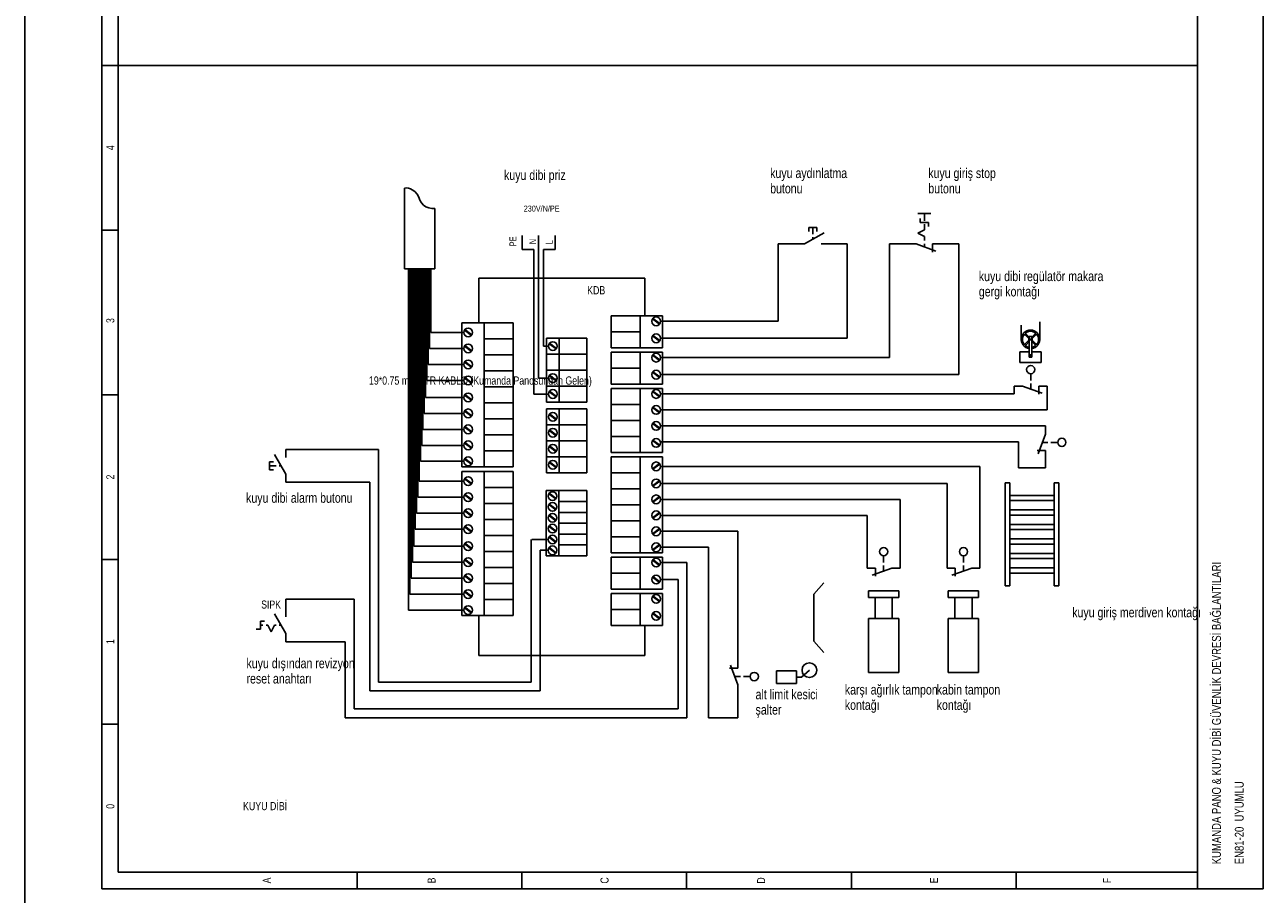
# Model space of a CAD drawing. Header units: centimetres. Extents: x 0 to 12309, y -30 to 2970.
# Tile 24 of 28: x 10194 to 10905, y 1971 to 2471. Entities that reach past the tile are written whole.
import ezdxf
from ezdxf.enums import TextEntityAlignment as Align

# ---------------------------------------------------------------- set-up
doc = ezdxf.new("R2010")
doc.units = ezdxf.units.CM
for name, color, linetype in [('ASN-CERCEVE', 7, 'Continuous'), ('ASN-ELEKTRIK', 3, 'Continuous'), ('ASN-ELEKTRIK-YAZI', 4, 'Continuous')]:
    doc.layers.add(name, color=color, linetype=linetype)

msp = doc.modelspace()

# ---------------------------------------------------------------- linework, layer by layer
at = {"layer": 'ASN-CERCEVE'}
msp.add_line((10193.9, 0), (10193.9, 2970), dxfattribs=at)
at = {"layer": 'ASN-ELEKTRIK'}
for p, q in [((10238.13, 1974.44), (10238.13, 2920.2)), ((10247.59, 1983.9), (10247.59, 2920.2)), ((10867.06, 1974.44), (10867.06, 2920.2)), ((10904.89, 2920.2), (10904.89, 1974.44)), ((10247.59, 2447.32), (10238.13, 2447.32)), ((10867.06, 2447.32), (10247.59, 2447.32)), ((10411.98, 2330.37), (10411.98, 2376.8)), ((10429.27, 2330.37), (10429.27, 2365.14)), ((10706.52, 2362.18), (10714.08, 2362.18)), ((10710.38, 2362.16), (10710.38, 2358)), ((10643.96, 2354.22), (10643.96, 2351.86)), ((10648.69, 2354.22), (10643.96, 2354.22)), ((10646.33, 2354.22), (10646.33, 2350.44)), ((10648.69, 2354.22), (10648.69, 2351.86)), ((10708.02, 2359.42), (10708.02, 2357.06)), ((10712.75, 2357.06), (10708.02, 2357.06)), ((10710.38, 2356.11), (10710.38, 2352.8)), ((10712.75, 2357.06), (10712.75, 2354.69)), ((10247.59, 2352.75), (10238.13, 2352.75)), ((10479.41, 2349.68), (10479.41, 2341.64)), ((10488.86, 2349.68), (10488.86, 2341.64)), ((10498.32, 2349.68), (10498.32, 2341.64)), ((10641.6, 2344.76), (10652.79, 2351.22)), ((10646.33, 2348.55), (10646.33, 2347.49)), ((10706.6, 2350.91), (10710.38, 2352.8)), ((10710.38, 2349.02), (10706.6, 2350.91)), ((10710.38, 2349.02), (10710.38, 2346.65)), ((10486.11, 2341.64), (10479.41, 2341.64)), ((10486.11, 2258.55), (10486.11, 2341.64)), ((10488.86, 2267.73), (10488.86, 2341.64)), ((10491.62, 2286.1), (10491.62, 2341.64)), ((10491.62, 2341.64), (10498.32, 2341.64)), ((10626.37, 2300.31), (10626.37, 2344.76)), ((10636.87, 2344.76), (10626.37, 2344.76)), ((10641.6, 2344.76), (10636.87, 2344.76)), ((10651.06, 2344.76), (10655.78, 2344.76)), ((10666.05, 2344.76), (10655.55, 2344.76)), ((10666.05, 2344.76), (10666.05, 2290.54)), ((10690.42, 2279.45), (10690.42, 2344.76)), ((10700.92, 2344.76), (10690.42, 2344.76)), ((10705.65, 2344.76), (10700.92, 2344.76)), ((10705.65, 2344.76), (10717, 2340.63)), ((10710.38, 2344.76), (10710.38, 2343.06)), ((10715.11, 2344.76), (10719.84, 2344.76)), ((10715.11, 2344.76), (10715.11, 2340.03)), ((10730.1, 2344.76), (10719.6, 2344.76)), ((10730.1, 2344.76), (10730.1, 2269.68)), ((10411.98, 2330.37), (10429.27, 2330.37)), ((10414.19, 2134.47), (10414.19, 2330.37)), ((10414.95, 2143.65), (10414.95, 2330.37)), ((10415.71, 2152.83), (10415.71, 2330.37)), ((10416.46, 2162.01), (10416.46, 2330.37)), ((10417.22, 2171.19), (10417.22, 2330.37)), ((10417.98, 2180.96), (10417.98, 2330.37)), ((10418.73, 2190.14), (10418.73, 2330.37)), ((10419.49, 2199.32), (10419.49, 2330.37)), ((10420.25, 2208.5), (10420.25, 2330.37)), ((10421, 2219.9), (10421, 2330.37)), ((10421.76, 2229.08), (10421.76, 2330.37)), ((10422.52, 2238.26), (10422.52, 2330.37)), ((10423.27, 2247.44), (10423.27, 2330.37)), ((10424.03, 2256.62), (10424.03, 2330.37)), ((10424.79, 2266.39), (10424.79, 2330.37)), ((10425.54, 2275.57), (10425.54, 2330.37)), ((10426.3, 2284.75), (10426.3, 2330.37)), ((10427.06, 2293.93), (10427.06, 2330.37)), ((10549.91, 2325.07), (10454.59, 2325.07)), ((10454.59, 2325.07), (10454.59, 2299.41)), ((10549.91, 2303.43), (10549.91, 2325.07)), ((10444.84, 2299.41), (10444.84, 2216.78)), ((10444.84, 2299.41), (10474.37, 2299.41)), ((10457.64, 2216.78), (10457.64, 2299.41)), ((10474.37, 2299.41), (10474.37, 2216.78)), ((10560.01, 2303.43), (10530.48, 2303.43)), ((10560.01, 2303.43), (10530.48, 2303.43)), ((10530.48, 2303.43), (10530.48, 2285.07)), ((10547.21, 2303.43), (10547.21, 2285.07)), ((10554.29, 2301.69), (10558.32, 2298.7)), ((10554.29, 2301.69), (10558.32, 2298.7)), ((10554.53, 2302), (10558.55, 2299.03)), ((10554.53, 2302), (10558.55, 2299.03)), ((10558.9, 2300.31), (10626.37, 2300.31)), ((10560.01, 2285.07), (10560.01, 2303.43)), ((10766, 2289.93), (10766, 2298.09)), ((10776.59, 2289.93), (10776.59, 2300.08)), ((10445.94, 2293.93), (10427.06, 2293.93)), ((10450.32, 2292.24), (10446.3, 2295.22)), ((10450.32, 2292.24), (10446.3, 2295.22)), ((10450.56, 2292.56), (10446.53, 2295.54)), ((10450.56, 2292.56), (10446.53, 2295.54)), ((10457.64, 2290.23), (10474.37, 2290.23)), ((10457.64, 2290.23), (10474.37, 2290.23)), ((10493.42, 2290.69), (10493.42, 2281.5)), ((10493.42, 2290.69), (10516.51, 2290.69)), ((10500.65, 2290.69), (10500.65, 2281.5)), ((10516.51, 2290.69), (10516.51, 2281.5)), ((10547.21, 2294.25), (10530.48, 2294.25)), ((10554.29, 2291.92), (10558.32, 2288.93)), ((10554.29, 2291.92), (10558.32, 2288.93)), ((10554.53, 2292.23), (10558.55, 2289.26)), ((10554.53, 2292.23), (10558.55, 2289.26)), ((10558.9, 2290.54), (10666.05, 2290.54)), ((10770.3, 2290.41), (10768.2, 2292.47)), ((10770.31, 2289.43), (10768.24, 2287.33)), ((10770.6, 2291.11), (10768.7, 2292.98)), ((10770.6, 2291.64), (10770.6, 2279.71)), ((10770.6, 2291.64), (10771.99, 2291.64)), ((10771.99, 2291.14), (10773.84, 2293.02)), ((10771.99, 2291.64), (10771.99, 2279.71)), ((10772.28, 2290.42), (10774.34, 2292.52)), ((10772.28, 2289.45), (10774.38, 2287.38)), ((10445.94, 2284.75), (10426.3, 2284.75)), ((10450.32, 2283.06), (10446.3, 2286.04)), ((10450.32, 2283.06), (10446.3, 2286.04)), ((10450.56, 2283.38), (10446.53, 2286.36)), ((10450.56, 2283.38), (10446.53, 2286.36)), ((10494.52, 2286.1), (10491.62, 2286.1)), ((10498.9, 2284.41), (10494.88, 2287.38)), ((10498.9, 2284.41), (10494.88, 2287.38)), ((10499.14, 2284.72), (10495.11, 2287.71)), ((10499.14, 2284.72), (10495.11, 2287.71)), ((10560.01, 2285.07), (10530.48, 2285.07)), ((10560.01, 2282.57), (10530.48, 2282.57)), ((10560.01, 2282.57), (10530.48, 2282.57)), ((10530.48, 2282.57), (10530.48, 2264.21)), ((10547.21, 2282.57), (10547.21, 2264.21)), ((10560.01, 2264.21), (10560.01, 2282.57)), ((10765.19, 2282.81), (10770.6, 2282.81)), ((10765.19, 2276.69), (10765.19, 2282.81)), ((10770.6, 2288.72), (10768.75, 2286.84)), ((10771.99, 2288.75), (10773.88, 2286.88)), ((10771.99, 2282.81), (10777.39, 2282.81)), ((10777.39, 2282.81), (10777.39, 2276.69)), ((10445.94, 2275.57), (10425.54, 2275.57)), ((10450.32, 2273.88), (10446.3, 2276.86)), ((10450.32, 2273.88), (10446.3, 2276.86)), ((10450.56, 2274.2), (10446.53, 2277.18)), ((10450.56, 2274.2), (10446.53, 2277.18)), ((10457.64, 2281.05), (10474.37, 2281.05)), ((10457.64, 2281.05), (10474.37, 2281.05)), ((10493.42, 2281.5), (10493.42, 2272.32)), ((10493.42, 2281.5), (10516.51, 2281.5)), ((10493.42, 2281.5), (10516.51, 2281.5)), ((10493.42, 2281.5), (10516.51, 2281.5)), ((10500.65, 2281.5), (10500.65, 2272.32)), ((10516.51, 2281.5), (10516.51, 2272.32)), ((10554.29, 2280.83), (10558.32, 2277.84)), ((10554.29, 2280.83), (10558.32, 2277.84)), ((10554.53, 2281.14), (10558.55, 2278.16)), ((10554.53, 2281.14), (10558.55, 2278.16)), ((10558.9, 2279.45), (10690.42, 2279.45)), ((10777.39, 2276.69), (10765.19, 2276.69)), ((10770.6, 2279.71), (10771.99, 2279.71)), ((10457.64, 2271.86), (10474.37, 2271.86)), ((10457.64, 2271.86), (10474.37, 2271.86)), ((10493.42, 2272.32), (10493.42, 2263.14)), ((10493.42, 2272.32), (10516.51, 2272.32)), ((10493.42, 2272.32), (10516.51, 2272.32)), ((10493.42, 2272.32), (10516.51, 2272.32)), ((10498.9, 2266.05), (10494.88, 2269.02)), ((10498.9, 2266.05), (10494.88, 2269.02)), ((10499.14, 2266.36), (10495.11, 2269.34)), ((10499.14, 2266.36), (10495.11, 2269.34)), ((10500.65, 2272.32), (10500.65, 2263.14)), ((10516.51, 2272.32), (10516.51, 2263.14)), ((10547.21, 2273.39), (10530.48, 2273.39)), ((10554.29, 2271.06), (10558.32, 2268.07)), ((10554.29, 2271.06), (10558.32, 2268.07)), ((10554.53, 2271.37), (10558.55, 2268.39)), ((10554.53, 2271.37), (10558.55, 2268.39)), ((10558.9, 2269.68), (10730.1, 2269.68)), ((10771.42, 2270.23), (10771.42, 2266.34)), ((10445.94, 2266.39), (10424.79, 2266.39)), ((10450.32, 2264.7), (10446.3, 2267.68)), ((10450.32, 2264.7), (10446.3, 2267.68)), ((10450.56, 2265.01), (10446.53, 2268)), ((10450.56, 2265.01), (10446.53, 2268)), ((10457.64, 2262.68), (10474.37, 2262.68)), ((10494.52, 2267.73), (10488.86, 2267.73)), ((10493.42, 2263.14), (10493.42, 2253.96)), ((10493.42, 2263.14), (10516.51, 2263.14)), ((10493.42, 2263.14), (10516.51, 2263.14)), ((10493.42, 2263.14), (10516.51, 2263.14)), ((10500.65, 2263.14), (10500.65, 2253.96)), ((10516.51, 2263.14), (10516.51, 2253.96)), ((10560.01, 2264.21), (10530.48, 2264.21)), ((10547.21, 2261.7), (10530.48, 2261.7)), ((10560.01, 2261.7), (10530.48, 2261.7)), ((10530.48, 2261.7), (10530.48, 2224.98)), ((10547.21, 2261.7), (10547.21, 2224.98)), ((10560.01, 2224.98), (10560.01, 2261.7)), ((10766.69, 2263.14), (10761.96, 2263.14)), ((10761.96, 2263.14), (10761.96, 2258.58)), ((10766.69, 2263.14), (10778.04, 2259.01)), ((10771.42, 2264.65), (10771.42, 2261.41)), ((10776.15, 2263.14), (10780.88, 2263.14)), ((10776.15, 2263.14), (10776.15, 2258.41)), ((10780.88, 2263.14), (10780.88, 2249.4)), ((10247.59, 2258.17), (10238.13, 2258.17)), ((10445.94, 2256.62), (10424.03, 2256.62)), ((10450.32, 2254.93), (10446.3, 2257.91)), ((10450.32, 2254.93), (10446.3, 2257.91)), ((10450.56, 2255.24), (10446.53, 2258.23)), ((10450.56, 2255.24), (10446.53, 2258.23)), ((10490.57, 2258.55), (10486.11, 2258.55)), ((10494.52, 2258.55), (10490.57, 2258.55)), ((10493.42, 2253.96), (10516.51, 2253.96)), ((10493.42, 2253.96), (10516.51, 2253.96)), ((10498.9, 2256.86), (10494.88, 2259.84)), ((10498.9, 2256.86), (10494.88, 2259.84)), ((10499.14, 2257.18), (10495.11, 2260.16)), ((10499.14, 2257.18), (10495.11, 2260.16)), ((10554.29, 2259.96), (10558.32, 2256.97)), ((10554.29, 2259.96), (10558.32, 2256.97)), ((10554.53, 2260.27), (10558.55, 2257.3)), ((10554.53, 2260.27), (10558.55, 2257.3)), ((10558.9, 2258.58), (10761.96, 2258.58)), ((10445.94, 2247.44), (10423.27, 2247.44)), ((10450.32, 2245.75), (10446.3, 2248.73)), ((10450.32, 2245.75), (10446.3, 2248.73)), ((10450.56, 2246.06), (10446.53, 2249.05)), ((10450.56, 2246.06), (10446.53, 2249.05)), ((10457.64, 2253.5), (10474.37, 2253.5)), ((10457.64, 2253.5), (10474.37, 2253.5)), ((10493.42, 2250.08), (10493.42, 2240.9)), ((10493.42, 2250.08), (10516.51, 2250.08)), ((10498.9, 2243.8), (10494.88, 2246.78)), ((10498.9, 2243.8), (10494.88, 2246.78)), ((10499.14, 2244.12), (10495.11, 2247.1)), ((10499.14, 2244.12), (10495.11, 2247.1)), ((10500.65, 2250.08), (10500.65, 2240.9)), ((10516.51, 2250.08), (10516.51, 2240.9)), ((10547.21, 2252.52), (10530.48, 2252.52)), ((10547.21, 2252.52), (10530.48, 2252.52)), ((10554.29, 2250.78), (10558.32, 2247.79)), ((10554.29, 2250.78), (10558.32, 2247.79)), ((10554.53, 2251.09), (10558.55, 2248.12)), ((10554.53, 2251.09), (10558.55, 2248.12)), ((10558.9, 2249.4), (10780.88, 2249.4)), ((10450.56, 2236.88), (10446.53, 2239.87)), ((10450.56, 2236.88), (10446.53, 2239.87)), ((10457.64, 2244.32), (10474.37, 2244.32)), ((10457.64, 2244.32), (10474.37, 2244.32)), ((10493.42, 2240.9), (10493.42, 2231.72)), ((10493.42, 2240.9), (10516.51, 2240.9)), ((10493.42, 2240.9), (10516.51, 2240.9)), ((10493.42, 2240.9), (10516.51, 2240.9)), ((10500.65, 2240.9), (10500.65, 2231.72)), ((10516.51, 2240.9), (10516.51, 2231.72)), ((10547.21, 2243.34), (10530.48, 2243.34)), ((10547.21, 2243.34), (10530.48, 2243.34)), ((10554.29, 2241.6), (10558.32, 2238.61)), ((10554.29, 2241.6), (10558.32, 2238.61)), ((10554.53, 2241.91), (10558.55, 2238.94)), ((10554.53, 2241.91), (10558.55, 2238.94)), ((10558.9, 2240.22), (10779.81, 2240.22)), ((10779.81, 2235.49), (10779.81, 2240.22)), ((10445.94, 2238.26), (10422.52, 2238.26)), ((10450.32, 2236.57), (10446.3, 2239.55)), ((10450.32, 2236.57), (10446.3, 2239.55)), ((10457.64, 2235.14), (10474.37, 2235.14)), ((10457.64, 2235.14), (10474.37, 2235.14)), ((10498.9, 2234.62), (10494.88, 2237.6)), ((10498.9, 2234.62), (10494.88, 2237.6)), ((10499.14, 2234.94), (10495.11, 2237.92)), ((10499.14, 2234.94), (10495.11, 2237.92)), ((10547.21, 2234.16), (10530.48, 2234.16)), ((10779.81, 2235.49), (10775.68, 2224.15)), ((10343.81, 2226.78), (10397.03, 2226.78)), ((10343.81, 2222.06), (10343.81, 2226.78)), ((10397.03, 2093.12), (10397.03, 2226.78)), ((10445.94, 2229.08), (10421.76, 2229.08)), ((10450.32, 2227.39), (10446.3, 2230.37)), ((10450.32, 2227.39), (10446.3, 2230.37)), ((10450.56, 2227.7), (10446.53, 2230.69)), ((10450.56, 2227.7), (10446.53, 2230.69)), ((10457.64, 2225.96), (10474.37, 2225.96)), ((10457.64, 2225.96), (10474.37, 2225.96)), ((10493.42, 2231.72), (10493.42, 2222.54)), ((10493.42, 2231.72), (10516.51, 2231.72)), ((10493.42, 2231.72), (10516.51, 2231.72)), ((10493.42, 2231.72), (10516.51, 2231.72)), ((10498.9, 2225.44), (10494.88, 2228.42)), ((10498.9, 2225.44), (10494.88, 2228.42)), ((10499.14, 2225.76), (10495.11, 2228.74)), ((10499.14, 2225.76), (10495.11, 2228.74)), ((10500.65, 2231.72), (10500.65, 2222.54)), ((10516.51, 2231.72), (10516.51, 2222.54)), ((10554.29, 2231.83), (10558.32, 2228.84)), ((10554.29, 2231.83), (10558.32, 2228.84)), ((10554.53, 2232.14), (10558.55, 2229.17)), ((10554.53, 2232.14), (10558.55, 2229.17)), ((10558.9, 2231.04), (10764.42, 2231.04)), ((10764.42, 2216.23), (10764.42, 2231.04)), ((10779.81, 2226.04), (10775.08, 2226.04)), ((10781.32, 2230.77), (10778.09, 2230.77)), ((10779.81, 2226.04), (10779.81, 2221.31)), ((10786.9, 2230.77), (10783.01, 2230.77)), ((10334.35, 2219.69), (10336.72, 2219.69)), ((10334.35, 2219.69), (10334.35, 2214.96)), ((10343.81, 2212.6), (10337.35, 2223.79)), ((10445.94, 2219.9), (10421, 2219.9)), ((10450.32, 2218.21), (10446.3, 2221.19)), ((10450.32, 2218.21), (10446.3, 2221.19)), ((10450.56, 2218.52), (10446.53, 2221.51)), ((10450.56, 2218.52), (10446.53, 2221.51)), ((10493.42, 2222.54), (10493.42, 2213.36)), ((10493.42, 2222.54), (10516.51, 2222.54)), ((10493.42, 2222.54), (10516.51, 2222.54)), ((10493.42, 2222.54), (10516.51, 2222.54)), ((10498.9, 2216.26), (10494.88, 2219.24)), ((10498.9, 2216.26), (10494.88, 2219.24)), ((10499.14, 2216.57), (10495.11, 2219.56)), ((10499.14, 2216.57), (10495.11, 2219.56)), ((10500.65, 2222.54), (10500.65, 2213.36)), ((10516.51, 2222.54), (10516.51, 2213.36)), ((10560.01, 2224.98), (10530.48, 2224.98)), ((10560.01, 2222.48), (10530.48, 2222.48)), ((10530.48, 2222.48), (10530.48, 2167.39)), ((10547.21, 2167.39), (10547.21, 2222.48)), ((10554.29, 2215.63), (10558.32, 2218.61)), ((10554.29, 2215.63), (10558.32, 2218.61)), ((10554.53, 2215.31), (10558.55, 2218.29)), ((10554.53, 2215.31), (10558.55, 2218.29)), ((10560.01, 2222.48), (10560.01, 2167.39)), ((10779.81, 2221.31), (10779.81, 2216.23)), ((10334.35, 2217.33), (10338.14, 2217.33)), ((10334.35, 2214.96), (10336.72, 2214.96)), ((10340.03, 2217.33), (10341.08, 2217.33)), ((10343.81, 2212.6), (10343.81, 2207.87)), ((10444.84, 2216.78), (10474.37, 2216.78)), ((10444.84, 2216.78), (10474.37, 2216.78)), ((10444.84, 2213.98), (10444.84, 2131.35)), ((10444.84, 2213.98), (10474.37, 2213.98)), ((10457.64, 2131.35), (10457.64, 2213.98)), ((10474.37, 2213.98), (10474.37, 2131.35)), ((10493.42, 2213.36), (10516.51, 2213.36)), ((10493.42, 2213.36), (10516.51, 2213.36)), ((10547.21, 2213.29), (10530.48, 2213.29)), ((10558.9, 2217), (10742.26, 2217)), ((10742.26, 2158.59), (10742.26, 2217)), ((10779.81, 2216.23), (10764.42, 2216.23)), ((10391.93, 2207.87), (10343.81, 2207.87)), ((10391.93, 2088.02), (10391.93, 2207.87)), ((10445.94, 2208.5), (10420.25, 2208.5)), ((10450.32, 2206.82), (10446.3, 2209.79)), ((10450.32, 2206.82), (10446.3, 2209.79)), ((10450.56, 2207.13), (10446.53, 2210.11)), ((10450.56, 2207.13), (10446.53, 2210.11)), ((10457.64, 2204.8), (10474.37, 2204.8)), ((10457.64, 2204.8), (10474.37, 2204.8)), ((10547.21, 2204.11), (10530.48, 2204.11)), ((10547.21, 2204.11), (10530.48, 2204.11)), ((10554.29, 2205.86), (10558.32, 2208.84)), ((10554.29, 2205.86), (10558.32, 2208.84)), ((10554.53, 2205.54), (10558.55, 2208.52)), ((10554.53, 2205.54), (10558.55, 2208.52)), ((10558.9, 2207.23), (10723.35, 2207.23)), ((10723.35, 2158.59), (10723.35, 2207.23)), ((10756.76, 2148.42), (10756.76, 2207.61)), ((10759.33, 2207.61), (10756.76, 2207.61)), ((10759.33, 2148.42), (10759.33, 2207.61)), ((10784.9, 2148.42), (10784.9, 2207.61)), ((10787.47, 2207.61), (10784.9, 2207.61)), ((10787.47, 2148.42), (10787.47, 2207.61)), ((10445.94, 2199.32), (10419.49, 2199.32)), ((10450.32, 2197.63), (10446.3, 2200.61)), ((10450.32, 2197.63), (10446.3, 2200.61)), ((10450.56, 2197.95), (10446.53, 2200.93)), ((10450.56, 2197.95), (10446.53, 2200.93)), ((10493.27, 2203.07), (10516.51, 2203.07)), ((10493.27, 2196.84), (10493.27, 2203.07)), ((10498.74, 2198.26), (10494.72, 2201.24)), ((10498.74, 2198.26), (10494.72, 2201.24)), ((10498.98, 2198.58), (10494.95, 2201.56)), ((10498.98, 2198.58), (10494.95, 2201.56)), ((10500.5, 2196.84), (10500.5, 2203.07)), ((10516.51, 2203.07), (10516.51, 2196.84)), ((10554.29, 2196.67), (10558.32, 2199.66)), ((10554.29, 2196.67), (10558.32, 2199.66)), ((10554.53, 2196.36), (10558.55, 2199.34)), ((10554.53, 2196.36), (10558.55, 2199.34)), ((10558.9, 2198.05), (10696.43, 2198.05)), ((10696.43, 2158.59), (10696.43, 2198.05)), ((10759.33, 2200.35), (10784.9, 2200.35)), ((10759.33, 2200.35), (10759.33, 2197.34)), ((10784.9, 2197.34), (10759.33, 2197.34)), ((10784.9, 2200.35), (10784.9, 2197.34)), ((10445.94, 2190.14), (10418.73, 2190.14)), ((10450.32, 2188.45), (10446.3, 2191.43)), ((10450.32, 2188.45), (10446.3, 2191.43)), ((10450.56, 2188.77), (10446.53, 2191.75)), ((10450.56, 2188.77), (10446.53, 2191.75)), ((10457.64, 2195.62), (10474.37, 2195.62)), ((10457.64, 2195.62), (10474.37, 2195.62)), ((10493.27, 2190.6), (10493.27, 2196.84)), ((10493.27, 2184.37), (10493.27, 2190.6)), ((10498.74, 2192.03), (10494.72, 2195.01)), ((10498.74, 2192.03), (10494.72, 2195.01)), ((10498.98, 2192.34), (10494.95, 2195.33)), ((10498.98, 2192.34), (10494.95, 2195.33)), ((10500.5, 2196.84), (10516.51, 2196.84)), ((10500.5, 2190.6), (10500.5, 2196.84)), ((10500.5, 2196.84), (10516.51, 2196.84)), ((10500.5, 2196.84), (10516.51, 2196.84)), ((10500.5, 2190.6), (10516.51, 2190.6)), ((10500.5, 2184.37), (10500.5, 2190.6)), ((10500.5, 2190.6), (10516.51, 2190.6)), ((10500.5, 2190.6), (10516.51, 2190.6)), ((10516.51, 2196.84), (10516.51, 2190.6)), ((10516.51, 2190.6), (10516.51, 2184.37)), ((10547.21, 2194.93), (10530.48, 2194.93)), ((10547.21, 2194.93), (10530.48, 2194.93)), ((10554.29, 2187.49), (10558.32, 2190.48)), ((10554.29, 2187.49), (10558.32, 2190.48)), ((10554.53, 2187.18), (10558.55, 2190.16)), ((10554.53, 2187.18), (10558.55, 2190.16)), ((10759.33, 2192.02), (10784.9, 2192.02)), ((10759.33, 2192.02), (10759.33, 2189.01)), ((10784.9, 2192.02), (10784.9, 2189.01)), ((10457.64, 2186.44), (10474.37, 2186.44)), ((10457.64, 2186.44), (10474.37, 2186.44)), ((10493.27, 2178.13), (10493.27, 2184.37)), ((10498.74, 2185.8), (10494.72, 2188.77)), ((10498.74, 2185.8), (10494.72, 2188.77)), ((10498.98, 2186.11), (10494.95, 2189.09)), ((10498.98, 2186.11), (10494.95, 2189.09)), ((10498.98, 2179.87), (10494.95, 2182.86)), ((10498.98, 2179.87), (10494.95, 2182.86)), ((10500.5, 2184.37), (10516.51, 2184.37)), ((10500.5, 2178.13), (10500.5, 2184.37)), ((10500.5, 2184.37), (10516.51, 2184.37)), ((10500.5, 2184.37), (10516.51, 2184.37)), ((10516.51, 2184.37), (10516.51, 2178.13)), ((10547.21, 2185.75), (10530.48, 2185.75)), ((10547.21, 2185.75), (10530.48, 2185.75)), ((10558.9, 2188.87), (10677.52, 2188.87)), ((10677.52, 2158.59), (10677.52, 2188.87)), ((10784.9, 2189.01), (10759.33, 2189.01)), ((10759.33, 2183.69), (10784.9, 2183.69)), ((10759.33, 2183.69), (10759.33, 2180.68)), ((10784.9, 2183.69), (10784.9, 2180.68)), ((10445.94, 2180.96), (10417.98, 2180.96)), ((10450.32, 2179.27), (10446.3, 2182.25)), ((10450.32, 2179.27), (10446.3, 2182.25)), ((10450.56, 2179.59), (10446.53, 2182.57)), ((10450.56, 2179.59), (10446.53, 2182.57)), ((10457.64, 2177.25), (10474.37, 2177.25)), ((10493.27, 2171.9), (10493.27, 2178.13)), ((10498.74, 2179.56), (10494.72, 2182.54)), ((10498.74, 2179.56), (10494.72, 2182.54)), ((10498.74, 2173.33), (10494.72, 2176.3)), ((10498.74, 2173.33), (10494.72, 2176.3)), ((10498.98, 2173.64), (10494.95, 2176.63)), ((10498.98, 2173.64), (10494.95, 2176.63)), ((10500.5, 2178.13), (10516.51, 2178.13)), ((10500.5, 2171.9), (10500.5, 2178.13)), ((10500.5, 2178.13), (10516.51, 2178.13)), ((10500.5, 2178.13), (10516.51, 2178.13)), ((10516.51, 2178.13), (10516.51, 2171.9)), ((10547.21, 2176.57), (10530.48, 2176.57)), ((10547.21, 2176.57), (10530.48, 2176.57)), ((10554.29, 2178.31), (10558.32, 2181.3)), ((10554.29, 2178.31), (10558.32, 2181.3)), ((10554.53, 2178), (10558.55, 2180.98)), ((10554.53, 2178), (10558.55, 2180.98)), ((10558.9, 2179.69), (10603.23, 2179.69)), ((10603.23, 2105.74), (10603.23, 2179.69)), ((10784.9, 2180.68), (10759.33, 2180.68)), ((10445.94, 2171.19), (10417.22, 2171.19)), ((10450.32, 2169.5), (10446.3, 2172.48)), ((10450.32, 2169.5), (10446.3, 2172.48)), ((10450.56, 2169.82), (10446.53, 2172.8)), ((10450.56, 2169.82), (10446.53, 2172.8)), ((10484.7, 2175.02), (10484.7, 2093.12)), ((10494.37, 2175.02), (10485.02, 2175.02)), ((10494.37, 2168.78), (10489.8, 2168.78)), ((10489.8, 2168.78), (10489.8, 2088.02)), ((10493.27, 2165.66), (10493.27, 2171.9)), ((10498.74, 2167.09), (10494.72, 2170.07)), ((10498.74, 2167.09), (10494.72, 2170.07)), ((10498.98, 2167.41), (10494.95, 2170.39)), ((10498.98, 2167.41), (10494.95, 2170.39)), ((10500.5, 2171.9), (10516.51, 2171.9)), ((10500.5, 2165.66), (10500.5, 2171.9)), ((10500.5, 2171.9), (10516.51, 2171.9)), ((10500.5, 2171.9), (10516.51, 2171.9)), ((10516.51, 2171.9), (10516.51, 2165.66)), ((10554.29, 2169.13), (10558.32, 2172.12)), ((10554.29, 2169.13), (10558.32, 2172.12)), ((10554.53, 2168.82), (10558.55, 2171.8)), ((10554.53, 2168.82), (10558.55, 2171.8)), ((10558.9, 2170.51), (10586.41, 2170.51)), ((10586.41, 2170.51), (10586.41, 2072.65)), ((10759.33, 2175.36), (10784.9, 2175.36)), ((10759.33, 2175.36), (10759.33, 2172.34)), ((10784.9, 2172.34), (10759.33, 2172.34)), ((10784.9, 2175.36), (10784.9, 2172.34)), ((10247.59, 2163.6), (10238.13, 2163.6)), ((10445.94, 2162.01), (10416.46, 2162.01)), ((10450.32, 2160.32), (10446.3, 2163.3)), ((10450.32, 2160.32), (10446.3, 2163.3)), ((10450.56, 2160.63), (10446.53, 2163.62)), ((10450.56, 2160.63), (10446.53, 2163.62)), ((10457.64, 2168.07), (10474.37, 2168.07)), ((10457.64, 2168.07), (10474.37, 2168.07)), ((10493.27, 2165.66), (10516.51, 2165.66)), ((10493.27, 2165.66), (10516.51, 2165.66)), ((10560.01, 2167.39), (10530.48, 2167.39)), ((10560.01, 2167.39), (10530.48, 2167.39)), ((10560.01, 2164.89), (10530.48, 2164.89)), ((10560.01, 2164.89), (10530.48, 2164.89)), ((10530.48, 2164.89), (10530.48, 2146.53)), ((10547.21, 2164.89), (10547.21, 2146.53)), ((10554.29, 2163.15), (10558.32, 2160.16)), ((10554.29, 2163.15), (10558.32, 2160.16)), ((10554.53, 2163.46), (10558.55, 2160.48)), ((10554.53, 2163.46), (10558.55, 2160.48)), ((10558.9, 2161.77), (10574.02, 2161.77)), ((10560.01, 2146.53), (10560.01, 2164.89)), ((10574.02, 2161.77), (10574.02, 2072.65)), ((10686.98, 2165.68), (10686.98, 2161.79)), ((10732.8, 2165.68), (10732.8, 2161.79)), ((10759.33, 2167.03), (10784.9, 2167.03)), ((10759.33, 2167.03), (10759.33, 2164.01)), ((10784.9, 2164.01), (10759.33, 2164.01)), ((10784.9, 2167.03), (10784.9, 2164.01)), ((10450.56, 2151.45), (10446.53, 2154.44)), ((10450.56, 2151.45), (10446.53, 2154.44)), ((10457.64, 2158.89), (10474.37, 2158.89)), ((10457.64, 2158.89), (10474.37, 2158.89)), ((10547.21, 2155.71), (10530.48, 2155.71)), ((10682.25, 2158.59), (10677.52, 2158.59)), ((10691.7, 2158.59), (10680.36, 2154.46)), ((10682.25, 2158.59), (10682.25, 2153.86)), ((10686.98, 2160.1), (10686.98, 2156.87)), ((10691.7, 2158.59), (10696.43, 2158.59)), ((10728.07, 2158.59), (10723.35, 2158.59)), ((10737.53, 2158.59), (10726.18, 2154.46)), ((10728.07, 2158.59), (10728.07, 2153.86)), ((10732.8, 2160.1), (10732.8, 2156.87)), ((10737.53, 2158.59), (10742.26, 2158.59)), ((10759.33, 2158.7), (10784.9, 2158.7)), ((10784.9, 2155.68), (10759.33, 2155.68)), ((10784.9, 2158.7), (10784.9, 2155.68)), ((10445.94, 2152.83), (10415.71, 2152.83)), ((10450.32, 2151.14), (10446.3, 2154.12)), ((10450.32, 2151.14), (10446.3, 2154.12)), ((10457.64, 2149.71), (10474.37, 2149.71)), ((10457.64, 2149.71), (10474.37, 2149.71)), ((10554.29, 2153.38), (10558.32, 2150.39)), ((10554.29, 2153.38), (10558.32, 2150.39)), ((10554.53, 2153.69), (10558.55, 2150.71)), ((10554.53, 2153.69), (10558.55, 2150.71)), ((10558.9, 2152), (10568.92, 2152)), ((10568.92, 2152), (10568.92, 2077.75)), ((10652.58, 2150.03), (10646.95, 2143.52)), ((10759.33, 2148.42), (10756.76, 2148.42)), ((10787.47, 2148.42), (10784.9, 2148.42)), ((10343.81, 2140.64), (10382.94, 2140.64)), ((10343.81, 2135.23), (10343.81, 2140.64)), ((10382.94, 2077.75), (10382.94, 2140.64)), ((10445.94, 2143.65), (10414.95, 2143.65)), ((10450.32, 2141.96), (10446.3, 2144.94)), ((10450.32, 2141.96), (10446.3, 2144.94)), ((10450.56, 2142.27), (10446.53, 2145.26)), ((10450.56, 2142.27), (10446.53, 2145.26)), ((10457.64, 2140.53), (10474.37, 2140.53)), ((10457.64, 2140.53), (10474.37, 2140.53)), ((10560.01, 2146.53), (10530.48, 2146.53)), ((10560.01, 2144.02), (10530.48, 2144.02)), ((10560.01, 2144.02), (10530.48, 2144.02)), ((10530.48, 2144.02), (10530.48, 2125.66)), ((10547.21, 2144.02), (10547.21, 2125.66)), ((10554.29, 2142.28), (10558.32, 2139.3)), ((10554.29, 2142.28), (10558.32, 2139.3)), ((10554.53, 2142.59), (10558.55, 2139.62)), ((10554.53, 2142.59), (10558.55, 2139.62)), ((10560.01, 2125.66), (10560.01, 2144.02)), ((10646.95, 2143.52), (10646.95, 2116.52)), ((10678.27, 2145.57), (10695.68, 2145.57)), ((10678.27, 2145.57), (10678.27, 2141.76)), ((10678.27, 2141.76), (10695.68, 2141.76)), ((10682.02, 2129.65), (10682.02, 2141.76)), ((10691.93, 2129.65), (10691.93, 2141.76)), ((10695.68, 2145.57), (10695.68, 2141.76)), ((10724.1, 2145.57), (10741.51, 2145.57)), ((10724.1, 2145.57), (10724.1, 2141.76)), ((10724.1, 2141.76), (10741.51, 2141.76)), ((10727.85, 2129.65), (10727.85, 2141.76)), ((10737.76, 2129.65), (10737.76, 2141.76)), ((10741.51, 2145.57), (10741.51, 2141.76)), ((10343.81, 2130.5), (10343.81, 2135.23)), ((10445.94, 2134.47), (10414.19, 2134.47)), ((10450.32, 2132.78), (10446.3, 2135.76)), ((10450.32, 2132.78), (10446.3, 2135.76)), ((10450.56, 2133.09), (10446.53, 2136.08)), ((10450.56, 2133.09), (10446.53, 2136.08)), ((10547.21, 2134.84), (10530.48, 2134.84)), ((10329.15, 2128.14), (10331.52, 2128.14)), ((10329.15, 2128.14), (10329.15, 2123.41)), ((10343.81, 2121.05), (10337.35, 2132.23)), ((10444.84, 2131.35), (10474.37, 2131.35)), ((10444.84, 2131.35), (10474.37, 2131.35)), ((10454.59, 2131.35), (10454.59, 2108.45)), ((10554.29, 2132.51), (10558.32, 2129.52)), ((10554.29, 2132.51), (10558.32, 2129.52)), ((10554.53, 2132.82), (10558.55, 2129.85)), ((10554.53, 2132.82), (10558.55, 2129.85)), ((10678.27, 2098.66), (10678.27, 2129.65)), ((10678.27, 2129.65), (10695.68, 2129.65)), ((10695.68, 2129.65), (10695.68, 2098.66)), ((10724.1, 2098.66), (10724.1, 2129.65)), ((10724.1, 2129.65), (10741.51, 2129.65)), ((10741.51, 2129.65), (10741.51, 2098.66)), ((10326.79, 2123.41), (10329.15, 2123.41)), ((10329.15, 2125.77), (10330.57, 2125.77)), ((10332.46, 2125.77), (10333.41, 2125.77)), ((10335.3, 2121.99), (10333.41, 2125.77)), ((10337.19, 2125.77), (10335.3, 2121.99)), ((10337.19, 2125.77), (10338.14, 2125.77)), ((10340.03, 2125.77), (10341.08, 2125.77)), ((10343.81, 2121.05), (10343.81, 2116.32)), ((10560.01, 2125.66), (10530.48, 2125.66)), ((10549.91, 2108.45), (10549.91, 2125.66)), ((10343.81, 2116.32), (10377.84, 2116.32)), ((10377.84, 2072.65), (10377.84, 2116.32)), ((10652.58, 2110.02), (10646.95, 2116.52)), ((10549.91, 2108.45), (10454.59, 2108.45)), ((10603.23, 2101.01), (10603.23, 2105.74)), ((10603.23, 2101.01), (10598.5, 2101.01)), ((10603.23, 2091.55), (10599.1, 2102.9)), ((10625.45, 2099.57), (10636.87, 2099.57)), ((10625.45, 2092.38), (10625.45, 2099.57)), ((10636.87, 2099.57), (10636.87, 2092.38)), ((10639.9, 2095.97), (10644.36, 2099.94)), ((10678.27, 2098.66), (10695.68, 2098.66)), ((10724.1, 2098.66), (10741.51, 2098.66)), ((10484.7, 2093.12), (10397.03, 2093.12)), ((10604.74, 2096.28), (10601.51, 2096.28)), ((10603.23, 2091.55), (10603.23, 2086.82)), ((10610.32, 2096.28), (10606.43, 2096.28)), ((10636.87, 2092.38), (10625.45, 2092.38)), ((10636.87, 2095.97), (10639.9, 2095.97)), ((10489.8, 2088.02), (10391.93, 2088.02)), ((10603.23, 2072.65), (10603.23, 2086.82)), ((10568.92, 2077.75), (10382.94, 2077.75)), ((10247.59, 2069.02), (10238.13, 2069.02)), ((10574.02, 2072.65), (10377.84, 2072.65)), ((10603.23, 2072.65), (10586.41, 2072.65)), ((10247.59, 1983.9), (10867.06, 1983.9)), ((10384.72, 1983.9), (10384.72, 1974.44)), ((10479.3, 1983.9), (10479.3, 1974.44)), ((10573.88, 1983.9), (10573.88, 1974.44)), ((10668.45, 1974.44), (10668.45, 1983.9)), ((10763.03, 1974.44), (10763.03, 1983.9)), ((10904.89, 1974.44), (10238.13, 1974.44))]:
    msp.add_line(p, q, dxfattribs=at)
for points in [[(10416.24, 2375.9), (10415.27, 2376.45), (10414.2, 2376.79), (10413.09, 2376.91), (10411.98, 2376.8)], [(10420.76, 2369.87), (10420.12, 2371.7), (10419.13, 2373.35), (10417.81, 2374.77), (10416.24, 2375.9)], [(10420.76, 2369.87), (10421.65, 2368.38), (10422.82, 2367.11), (10424.24, 2366.11), (10425.83, 2365.43), (10427.54, 2365.11), (10429.27, 2365.14)], [(10771.99, 2284.66), (10773.02, 2284.91), (10773.99, 2285.35), (10774.84, 2285.98), (10775.56, 2286.77), (10776.1, 2287.68), (10776.45, 2288.69), (10776.6, 2289.74), (10776.53, 2290.8), (10776.25, 2291.83), (10775.77, 2292.78), (10775.11, 2293.61), (10774.3, 2294.3), (10773.37, 2294.81), (10772.35, 2295.13), (10771.29, 2295.24), (10770.23, 2295.13), (10769.22, 2294.81), (10768.29, 2294.3), (10767.47, 2293.61), (10766.82, 2292.78), (10766.34, 2291.83), (10766.06, 2290.8), (10765.99, 2289.74), (10766.13, 2288.69), (10766.48, 2287.68), (10767.02, 2286.77), (10767.74, 2285.98), (10768.6, 2285.35), (10769.56, 2284.91), (10770.6, 2284.66)], [(10767.35, 2292.43), (10766.88, 2291.47), (10766.65, 2290.43), (10766.66, 2289.36), (10766.91, 2288.32), (10767.39, 2287.37)], [(10768.2, 2292.47), (10768.11, 2292.55), (10768, 2292.6), (10767.89, 2292.63), (10767.77, 2292.64), (10767.65, 2292.62), (10767.54, 2292.58), (10767.44, 2292.51), (10767.35, 2292.43)], [(10768.73, 2293.83), (10768.65, 2293.74), (10768.59, 2293.64), (10768.55, 2293.53), (10768.53, 2293.41), (10768.54, 2293.29), (10768.57, 2293.18), (10768.62, 2293.07), (10768.7, 2292.98)], [(10773.79, 2293.87), (10772.83, 2294.33), (10771.79, 2294.57), (10770.72, 2294.56), (10769.69, 2294.31), (10768.73, 2293.83)], [(10770.34, 2290.31), (10770.28, 2290.12), (10770.26, 2289.92), (10770.28, 2289.72), (10770.34, 2289.53)], [(10770.34, 2290.31), (10770.34, 2290.33), (10770.33, 2290.36), (10770.32, 2290.39), (10770.3, 2290.41)], [(10770.31, 2289.43), (10770.32, 2289.45), (10770.34, 2289.48), (10770.34, 2289.51), (10770.34, 2289.53)], [(10770.34, 2289.54), (10770.34, 2289.54), (10770.34, 2289.54), (10770.34, 2289.54), (10770.34, 2289.54)], [(10772.28, 2290.42), (10772.26, 2290.4), (10772.25, 2290.37), (10772.24, 2290.35), (10772.24, 2290.32)], [(10772.25, 2289.55), (10772.3, 2289.74), (10772.32, 2289.93), (10772.3, 2290.13), (10772.24, 2290.32)], [(10772.25, 2289.55), (10772.25, 2289.52), (10772.25, 2289.49), (10772.27, 2289.47), (10772.28, 2289.45)], [(10773.84, 2293.02), (10773.91, 2293.11), (10773.97, 2293.22), (10774, 2293.33), (10774, 2293.45), (10773.99, 2293.57), (10773.94, 2293.68), (10773.88, 2293.78), (10773.79, 2293.87)], [(10775.2, 2292.48), (10775.11, 2292.57), (10775.01, 2292.63), (10774.9, 2292.67), (10774.78, 2292.69), (10774.66, 2292.68), (10774.54, 2292.65), (10774.44, 2292.6), (10774.34, 2292.52)], [(10775.23, 2287.43), (10775.7, 2288.39), (10775.93, 2289.43), (10775.92, 2290.49), (10775.67, 2291.53), (10775.2, 2292.48)], [(10767.39, 2287.37), (10767.47, 2287.29), (10767.58, 2287.22), (10767.69, 2287.18), (10767.81, 2287.16), (10767.93, 2287.17), (10768.04, 2287.2), (10768.15, 2287.26), (10768.24, 2287.33)], [(10768.75, 2286.84), (10768.67, 2286.74), (10768.62, 2286.64), (10768.59, 2286.52), (10768.58, 2286.4), (10768.6, 2286.28), (10768.64, 2286.17), (10768.71, 2286.07), (10768.79, 2285.99)], [(10768.79, 2285.99), (10769.21, 2285.75), (10769.66, 2285.55), (10770.12, 2285.41), (10770.6, 2285.31)], [(10771.99, 2285.31), (10772.48, 2285.41), (10772.96, 2285.57), (10773.42, 2285.77), (10773.85, 2286.02)], [(10773.85, 2286.02), (10773.93, 2286.11), (10774, 2286.21), (10774.04, 2286.32), (10774.06, 2286.44), (10774.05, 2286.56), (10774.02, 2286.68), (10773.96, 2286.78), (10773.88, 2286.88)], [(10774.38, 2287.38), (10774.47, 2287.3), (10774.58, 2287.25), (10774.7, 2287.22), (10774.82, 2287.21), (10774.94, 2287.23), (10775.05, 2287.28), (10775.15, 2287.34), (10775.23, 2287.43)]]:
    msp.add_lwpolyline(points, dxfattribs=at)
for centre, radius in [((10556.39, 2300.31), 2.51), ((10448.46, 2293.93), 2.51), ((10556.39, 2290.54), 2.51), ((10771.29, 2289.93), 0.244), ((10448.46, 2284.75), 2.51), ((10497.04, 2286.1), 2.51), ((10448.46, 2275.57), 2.51), ((10556.39, 2279.45), 2.51), ((10771.29, 2280.9), 0.279), ((10448.46, 2266.39), 2.51), ((10497.04, 2267.73), 2.51), ((10556.39, 2269.68), 2.51), ((10771.42, 2272.59), 2.36), ((10497.04, 2258.55), 2.51), ((10556.39, 2258.58), 2.51), ((10448.46, 2256.62), 2.51), ((10448.46, 2247.44), 2.51), ((10497.04, 2245.49), 2.51), ((10556.39, 2249.4), 2.51), ((10448.46, 2238.26), 2.51), ((10556.39, 2240.22), 2.51), ((10497.04, 2236.31), 2.51), ((10556.39, 2230.45), 2.51), ((10789.27, 2230.77), 2.36), ((10448.46, 2229.08), 2.51), ((10497.04, 2227.13), 2.51), ((10448.46, 2219.9), 2.51), ((10497.04, 2217.95), 2.51), ((10556.39, 2217), 2.51), ((10448.46, 2208.5), 2.51), ((10556.39, 2207.23), 2.51), ((10448.46, 2199.32), 2.51), ((10496.88, 2199.95), 2.51), ((10556.39, 2198.05), 2.51), ((10448.46, 2190.14), 2.51), ((10496.88, 2193.72), 2.51), ((10496.88, 2187.48), 2.51), ((10556.39, 2188.87), 2.51), ((10448.46, 2180.96), 2.51), ((10496.88, 2181.25), 2.51), ((10496.88, 2175.02), 2.51), ((10556.39, 2179.69), 2.51), ((10448.46, 2171.19), 2.51), ((10496.88, 2168.78), 2.51), ((10556.39, 2170.51), 2.51), ((10686.98, 2168.04), 2.36), ((10732.8, 2168.04), 2.36), ((10448.46, 2162.01), 2.51), ((10556.39, 2161.77), 2.51), ((10448.46, 2152.83), 2.51), ((10556.39, 2152), 2.51), ((10448.46, 2143.65), 2.51), ((10556.39, 2140.91), 2.51), ((10448.46, 2134.47), 2.51), ((10556.39, 2131.13), 2.51), ((10612.68, 2096.28), 2.36), ((10644.36, 2099.94), 4.23)]:
    msp.add_circle(centre, radius, dxfattribs=at)

# ---------------------------------------------------------------- texts
at = {"layer": 'ASN-ELEKTRIK-YAZI', "width": 0.8}
for s, p in [('4', (10245.32, 2400.03)), ('3', (10245.32, 2300.73)), ('2', (10245.32, 2210.88)), ('1', (10245.32, 2116.31)), ('0', (10245.32, 2021.73)), ('A', (10335.17, 1979.17)), ('B', (10429.74, 1979.17)), ('C', (10529.05, 1979.17)), ('D', (10618.89, 1979.17)), ('E', (10718.2, 1979.17)), ('F', (10817.5, 1979.17))]:
    msp.add_text(s, height=4.63, rotation=90, dxfattribs=at).set_placement(p, align=Align.CENTER)
for s, height, p in [('kuyu aydınlatma', 5.6745, (10621.83, 2388.26)), ('kuyu giriş stop', 5.6745, (10712.61, 2388.26)), ('kuyu dibi priz', 5.6745, (10469.05, 2387.15)), ('butonu', 5.675, (10621.83, 2379.46)), ('butonu', 5.675, (10712.61, 2379.46)), ('kuyu dibi regülatör makara', 5.6745, (10741.62, 2329.07)), ('KDB', 4.729, (10516.75, 2320.52)), ('gergi kontağı', 5.6745, (10741.62, 2320.27)), ('19*0.75 mm TTR KABLO (Kumanda Panosundan Gelen)', 4.7288, (10391.5, 2268.66)), ('kuyu dibi alarm butonu', 5.6745, (10320.96, 2201.77)), ('kuyu giriş merdiven kontağı', 5.6745, (10795.25, 2136)), ('kuyu dışından revizyon', 5.6745, (10321.2, 2106.76)), ('reset anahtarı', 5.6745, (10321.2, 2097.97)), ('karşı ağırlık tampon', 5.6745, (10664.69, 2091.63)), ('kabin tampon', 5.6745, (10717.44, 2091.63)), ('alt limit kesici', 5.6745, (10613.45, 2088.89)), ('kontağı', 5.675, (10664.69, 2082.83)), ('kontağı', 5.675, (10717.44, 2082.83)), ('şalter', 5.675, (10613.45, 2080.09)), ('KUYU DİBİ', 4.729, (10319.22, 2024.26))]:
    msp.add_text(s, height=height, dxfattribs=at).set_placement(p, align=Align.TOP_LEFT)
for s, height, p in [('230V/N/PE', 3.405, (10500.92, 2363.36)), ('SIPK', 4.634, (10340.97, 2135.33))]:
    msp.add_text(s, height=height, dxfattribs=at).set_placement(p, align=Align.RIGHT)
for s, height, p in [('PE', 3.972, (10476.13, 2343.37)), ('N', 3.97, (10487.48, 2344.56)), ('L', 3.97, (10496.94, 2344.56)), ('KUMANDA PANO & KUYU DİBİ GÜVENLİK DEVRESİ BAĞLANTILARI', 5.1071, (10880.59, 1988.48)), ('EN81-20  UYUMLU', 5.1071, (10893.69, 1988.48))]:
    msp.add_text(s, height=height, rotation=90, dxfattribs=at).set_placement(p)

doc.saveas('drawing.dxf')
